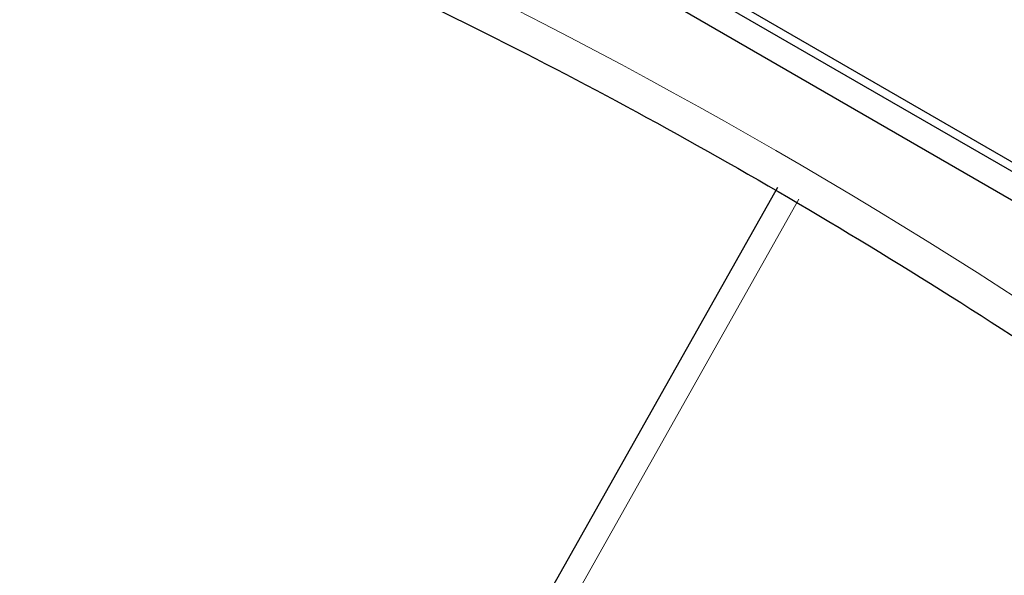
# Paper-space layout 'Blatt2' of a CAD drawing. Header units: millimetres. Extents: x 5 to 418, y 2 to 292.
# Tile 12 of 59: x 109.67 to 112.49, y 184.13 to 185.72. Entities that reach past the tile are written whole.
import ezdxf

# ---------------------------------------------------------------- set-up
doc = ezdxf.new("R2010")
doc.units = ezdxf.units.MM

psp = doc.layouts.new('Blatt2')

# ---------------------------------------------------------------- linework, layer by layer
at = {"color": 7, "linetype": 'Continuous', "lineweight": 25}
for p, q in [((105.8074, 189.0797), (117.5925, 182.2763)), ((108.8479, 187.4333), (117.616, 182.3716)), ((108.8243, 187.4197), (117.5925, 182.358)), ((111.8423, 185.2435), (110.7513, 183.3092))]:
    psp.add_line(p, q, dxfattribs=at)
at = {"color": 7, "linetype": 'Continuous', "lineweight": 18}
psp.add_line((111.9041, 185.2098), (110.8132, 183.2754), dxfattribs=at)
psp.add_arc((103.8656, 171.5405), 15.9449, 50.30384, 69.70154, dxfattribs=at)
at = {"color": 7, "linetype": 'Continuous', "lineweight": 25}
psp.add_open_spline([(109.5228, 186.3166), (109.6813, 186.2589), (110.1424, 186.0909), (110.9171, 185.7432), (111.8447, 185.2464), (112.7738, 184.6619), (113.5183, 184.1284), (113.9501, 183.786), (114.0766, 183.6856)], degree=3, knots=[0, 0, 0, 0, 0.106109, 0.308603, 0.511101, 0.713584, 0.916095, 1, 1, 1, 1], dxfattribs=at)

doc.saveas('drawing.dxf')
